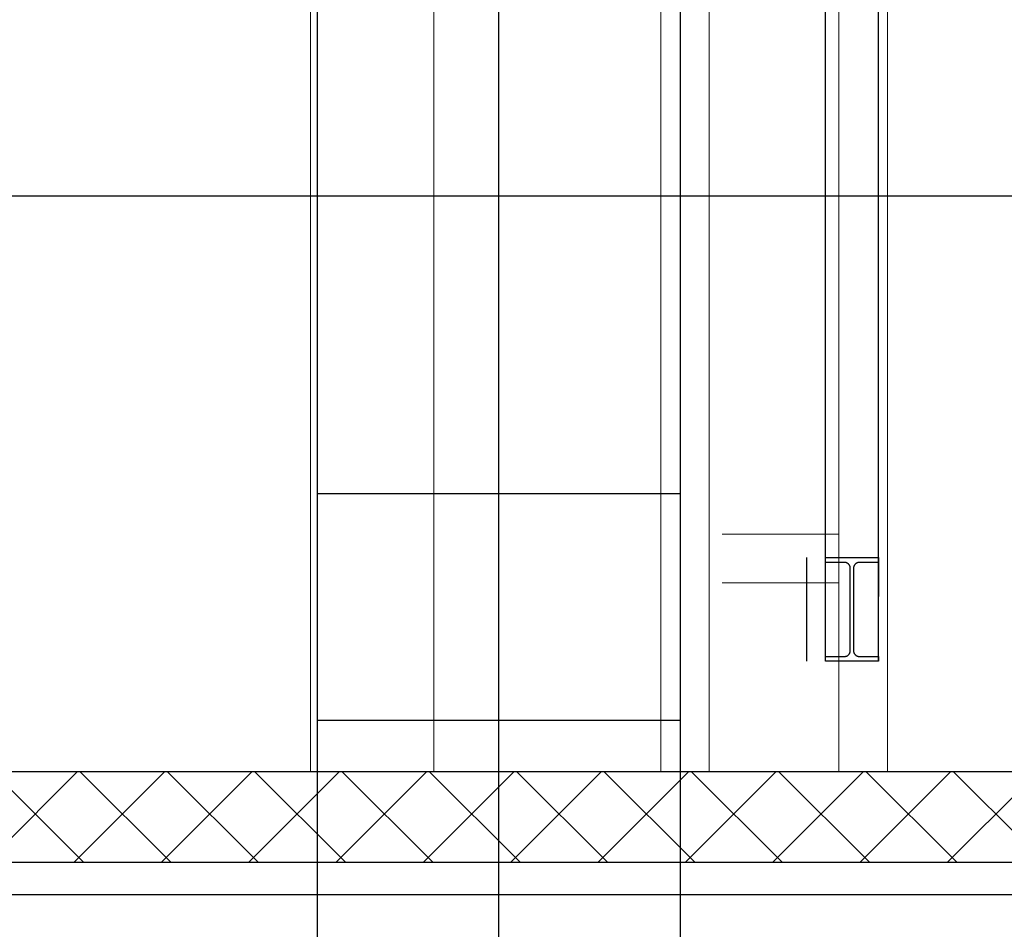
# Model space of a CAD drawing. Header units: centimetres. Extents: x -149939 to 48626, y -46000 to 152985.
# Tile 102 of 256: x -47279 to -45760, y 74507 to 75910. Entities that reach past the tile are written whole.
import ezdxf

# ---------------------------------------------------------------- set-up
doc = ezdxf.new("R2010")
doc.units = ezdxf.units.CM
doc.header["$LTSCALE"] = 50
for name, pattern in [('Kondygnacja  -0_5$0$HIDDEN', [9.525, 6.35, -3.175]), ('Kondygnacja  -0_5$0$HIDDEN2', [4.7625, 3.175, -1.5875]), ('Osie rzutów$0$DASHDOT2', [12.7, 6.35, -3.175, 0, -3.175])]:
    doc.linetypes.add(name, pattern=pattern)
for name, color, linetype in [('bgde-nawiewEXP', 7, 'Continuous'), ('Kondygnacja  -0_5$0$ARCH_GK', 8, 'Continuous'), ('Kondygnacja  -0_5$0$ARCH_KONSTR_POWYŻEJ RZUTU', 8, 'Kondygnacja  -0_5$0$HIDDEN'), ('Kondygnacja  -0_5$0$ARCH_KONSTR_POWYŻEJ RZUTU_IST', 8, 'Kondygnacja  -0_5$0$HIDDEN2'), ('Kondygnacja  -0_5$0$ARCH_ŚLUSARKA_DRZWI', 8, 'Continuous'), ('Osie rzutów$0$ARCH_INFO_OSIE_IST', 8, 'Osie rzutów$0$DASHDOT2'), ('Osie rzutów$0$ARCH_INFO_OSIE_OPISY_IST', 8, 'Continuous')]:
    doc.layers.add(name, color=color, linetype=linetype)
doc.layers.add('Kondygnacja  -0_5$0$ARCH_WIDOK', color=8, linetype='Continuous', lineweight=13)

# ---------------------------------------------------------------- blocks, each defined once
blk = doc.blocks.new('Osie rzutów')
at = {"layer": 'Osie rzutów$0$ARCH_INFO_OSIE_IST', "ltscale": 10}
blk.add_line((7460, 12510), (7460, 4623.26), dxfattribs=at)
blk = doc.blocks.new('Kondygnacja  -0_5$0$konstrukcja istniejąca -0.5')
at = {"layer": 'Kondygnacja  -0_5$0$ARCH_KONSTR_POWYŻEJ RZUTU_IST', "ltscale": 10}
blk.add_line((7432, 12175), (7432, 11025), dxfattribs=at)
for points in [[(7488, 12175), (7488, 11025)], [(7432, 12017.89), (7488, 12017.89)], [(7488, 11982.89), (7432, 11982.89)]]:
    blk.add_lwpolyline(points, dxfattribs=at)
blk = doc.blocks.new('Kondygnacja  -0_5$0$wzmocnienie pod bramę -1')
at = {"layer": 'Kondygnacja  -0_5$0$ARCH_KONSTR_POWYŻEJ RZUTU', "ltscale": 5}
for p, q in [((20953.55, 9049.22, 0), (20953.55, 9256.22)), ((20961.75, 9049.22, 0), (20961.75, 9256.22)), ((23254.65, 9065.22, 0), (20950.65, 9065.22, 0)), ((20950.65, 9065.22, 0), (20950.65, 9049.22, 0)), ((20961.75, 9065.22, 0), (20961.75, 9059.22, 0)), ((23254.65, 9049.22, 0), (20950.65, 9049.22, 0))]:
    blk.add_line(p, q, dxfattribs=at)
at = {"layer": 'Kondygnacja  -0_5$0$ARCH_KONSTR_POWYŻEJ RZUTU', "ltscale": 5, "elevation": 0}
blk.add_lwpolyline([(20953.55, 9065.22), (20961.75, 9065.22), (20961.75, 9064.48), (20961.75, 9064.48), (20958.8, 9064.48, 0.414214), (20957.9, 9063.58), (20957.9, 9050.86, 0.414214), (20958.8, 9049.96), (20961.75, 9049.96), (20961.75, 9049.22), (20953.55, 9049.22), (20953.55, 9049.96), (20956.5, 9049.96, 0.414214), (20957.4, 9050.86), (20957.4, 9063.58, 0.414214), (20956.5, 9064.48), (20953.55, 9064.48)], format="xyb", close=True, dxfattribs=at)

msp = doc.modelspace()

# ---------------------------------------------------------------- hatches: boundary and pattern name
at = {"layer": 'Kondygnacja  -0_5$0$ARCH_GK', "linetype": 'Continuous'}
h = msp.add_hatch(dxfattribs=at)
h.set_pattern_fill('ANSI37', color=256, scale=30, style=0)
h.set_pattern_definition([(45, (-121140, -45000), (-67.35192, 67.35192), []), (135, (-121140, -45000), (-67.35192, -67.35192), [])])
h.paths.add_polyline_path([(-58940, 74750), (-58940, 74610), (-56430, 74610), (-56355, 74644.167), (-56355, 74750)], flags=0)
h.paths.add_polyline_path([(-56355, 74750), (-56355, 74644.167), (-56280, 74610), (-9802.153, 74610), (-9744.163, 74750)], flags=0)

# ---------------------------------------------------------------- linework, layer by layer
at = {"layer": 'bgde-nawiewEXP', "linetype": 'Continuous'}
msp.add_lwpolyline([(-47451.11, 76681.674), (-47451.11, 76738.178), (-47326.11, 76738.178), (-47326.11, 75638.178), (-39283.507, 75638.178)], dxfattribs=at)
at = {"layer": 'Kondygnacja  -0_5$0$ARCH_GK', "linetype": 'Continuous'}
for p, q in [((-58940, 74750), (-9744.163, 74750)), ((-56280, 74610), (-9802.153, 74610))]:
    msp.add_line(p, q, dxfattribs=at)
at = {"layer": 'Kondygnacja  -0_5$0$ARCH_WIDOK'}
for points in [[(-46015, 77012.5), (-46015, 74750)], [(-45940, 77012.5), (-45940, 74750)], [(-46830, 74750), (-46830, 76750), (-46640, 76750)], [(-46640, 76750), (-46640, 74750)], [(-46290.02, 76750), (-46215.02, 76750), (-46215.02, 74750)], [(-46290.02, 74750), (-46290.02, 76750)], [(-46195.02, 75116), (-46015, 75116)], [(-46195.02, 75041), (-46015, 75041)]]:
    msp.add_lwpolyline(points, dxfattribs=at)
at = {"layer": 'Kondygnacja  -0_5$0$ARCH_ŚLUSARKA_DRZWI'}
msp.add_lwpolyline([(-9822.864, 74560), (-12840, 74560), (-12840, 74560), (-14240.186, 74560), (-14240.186, 74560), (-56230, 74560), (-56230, 71100)], dxfattribs=at)

# ---------------------------------------------------------------- block references
at = {"layer": 'Kondygnacja  -0_5$0$ARCH_KONSTR_POWYŻEJ RZUTU', "xscale": 10, "yscale": 10, "zscale": 10}
for name, p in [('Kondygnacja  -0_5$0$konstrukcja istniejąca -0.5', (-121140, -45000)), ('Kondygnacja  -0_5$0$wzmocnienie pod bramę -1', (-255571.532, -15572.227))]:
    msp.add_blockref(name, p, dxfattribs=at)
at = {"layer": 'Osie rzutów$0$ARCH_INFO_OSIE_OPISY_IST', "color": 30, "xscale": 10, "yscale": 10, "zscale": 10}
msp.add_blockref('Osie rzutów', (-121140, -45000), dxfattribs=at)

doc.saveas('drawing.dxf')
